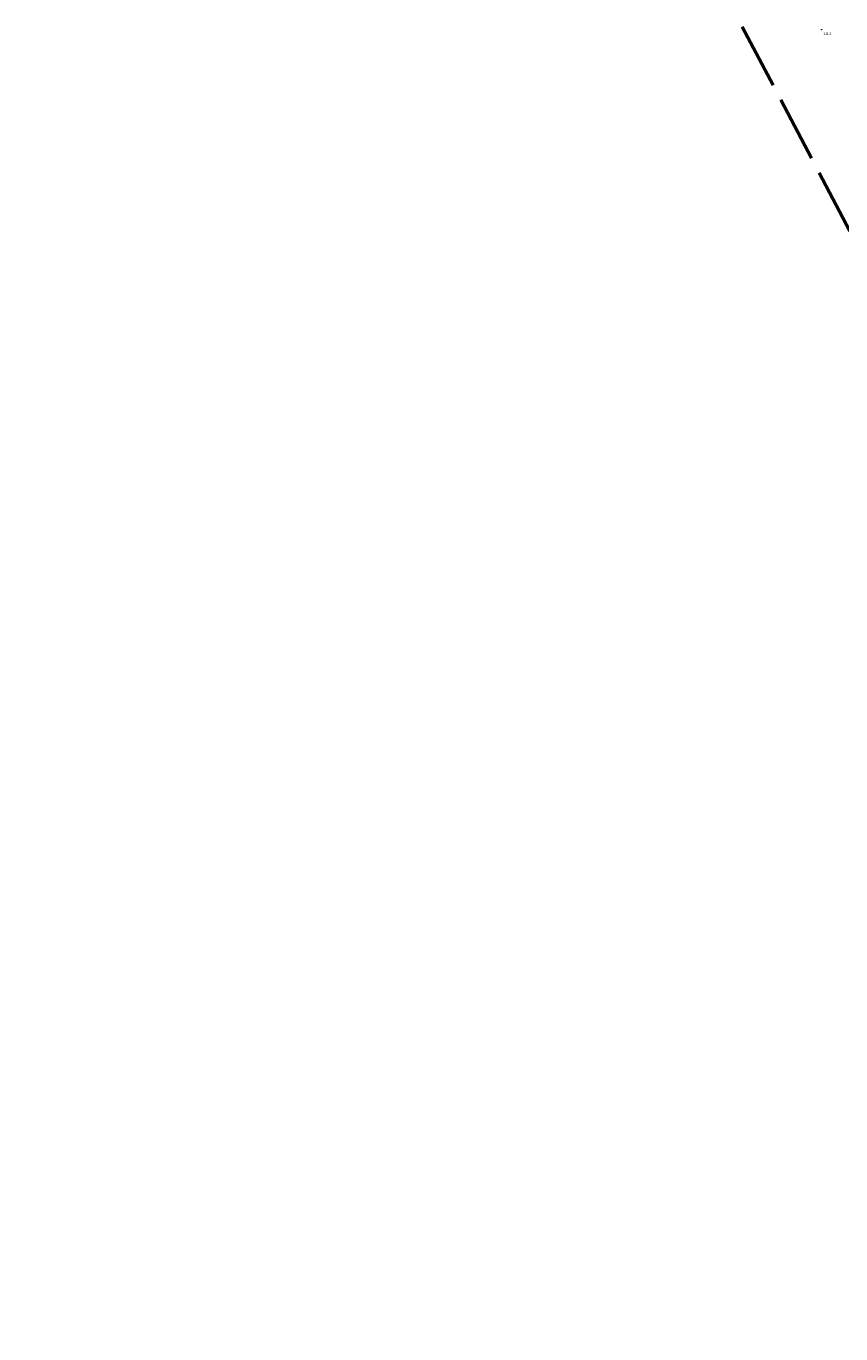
# Model space of a CAD drawing. Header units: metres. Extents: x 7531673 to 7533164, y 5721297 to 5724010.
# Tile 24 of 58: x 7532277 to 7532524, y 5721977 to 5722374. Entities that reach past the tile are written whole.
import ezdxf

# ---------------------------------------------------------------- set-up
doc = ezdxf.new("R2010")
doc.units = ezdxf.units.M
doc.linetypes.add('L_0_09', pattern=[2.5, 2, -0.5])
doc.layers.get('0').update_dxf_attribs({"color": 252})
doc.layers.add('RTPW_T_0', color=252, linetype='Continuous', lineweight=15)
doc.layers.add('zakres', color=7, linetype='L_0_09', lineweight=50, true_color=0xff05ff)
doc.styles.get("Standard").update_dxf_attribs({"font": 'arial.ttf'})

# ---------------------------------------------------------------- blocks, each defined once
blk = doc.blocks.new('2_RTPW01')
at = {"linetype": 'Continuous'}
blk.add_circle((0, 0), 0.045, dxfattribs=at)

msp = doc.modelspace()

# ---------------------------------------------------------------- linework, layer by layer
at = {"layer": 'zakres', "color": 6, "lineweight": 50, "ltscale": 10}
msp.add_lwpolyline([(7531711.14, 5723861.32), (7531927.66, 5723451.28), (7532248.91, 5722837.99), (7532655.42, 5722066.69), (7533061.63, 5721296.9), (7533163.78, 5721347.42), (7533045.85, 5721572.87), (7532868.05, 5721917.16), (7532735.17, 5722175.75), (7532682.94, 5722276.17), (7532755.64, 5722321.46), (7532723.06, 5722383.63), (7532650.28, 5722338.29), (7532322.07, 5722954.54), (7532208.28, 5723169.59), (7531836.58, 5723882.95), (7531911.57, 5723950.84), (7531857.88, 5724010.14), (7531797.9, 5723955.84), (7531782.57, 5723984.68), (7531673.37, 5723932.85)], close=True, dxfattribs=at)

# ---------------------------------------------------------------- block references
at = {"layer": 'RTPW_T_0'}
msp.add_blockref('2_RTPW01', (7532517.74, 5722372.64), dxfattribs=at)

# ---------------------------------------------------------------- texts
at = {"layer": 'RTPW_T_0', "width": 0.7}
msp.add_text('111.2', height=0.75, rotation=359.38, dxfattribs=at).set_placement((7532518.31, 5722371.09))

doc.saveas('drawing.dxf')
